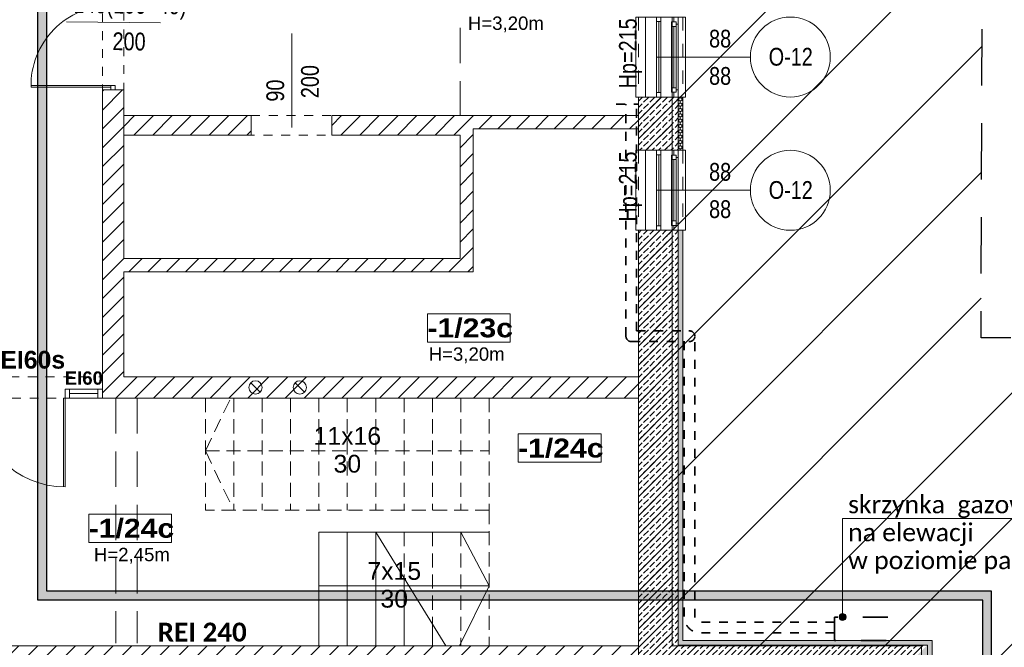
# Model space of a CAD drawing. Header units: millimetres. Extents: x -44596 to 32114, y 34976 to 82978.
# Tile 51 of 63: x 28944 to 30054, y 55819 to 56526. Entities that reach past the tile are written whole.
import ezdxf

# ---------------------------------------------------------------- set-up
doc = ezdxf.new("R2010")
doc.units = ezdxf.units.MM
doc.header["$MEASUREMENT"] = 0
for name, pattern in [('1 LINIA PRZERYWANA', [30, 15, -15]), ('ACAD_ISO02W100', [60, 40, -20]), ('ArcadiaLine4068362267', [23.8125, 15.875, -7.9375]), ('Dashed', [56.444445, 28.222222, -28.222222]), ('Dashed-002', [20, 10, -10]), ('Long Dashed', [105.83333, 63.499999, -42.333331])]:
    doc.linetypes.add(name, pattern=pattern)
for name, color, linetype in [('410-Fundamenty', 7, 'Continuous'), ('500-opisy p.poż', 7, 'Continuous'), ('__PROJEKTOWANE', 7, 'Continuous'), ('__PROJEKTOWANE_WYPOSAŻENIE', 7, 'Continuous'), ('MF-NR', 7, 'Continuous'), ('MF_AREA_BLOCK', 7, 'Continuous'), ('MF_KRESKOWANIE', 7, 'Continuous'), ('MF_NR', 7, 'Continuous'), ('MF_OKNA', 7, 'Continuous'), ('MF_OKNA opisy', 7, 'Continuous'), ('MF_OPISY', 7, 'Continuous'), ('MF_przerywana', 7, 'Continuous'), ('MF_SCIANY_KONSTR', 7, 'Continuous'), ('MF_SCIANY_KONSTR istn.', 7, 'Continuous'), ('MF_WIDOK', 7, 'Continuous')]:
    doc.layers.add(name, color=color, linetype=linetype)
doc.styles.add('GENERATED_STYLE_2', font='txt')
doc.styles.add('GENERATED_STYLE_5', font='txt')
doc.styles.add('GENERATED_STYLE_6', font='txt')
doc.styles.add('GENERATED_STYLE_7', font='txt')
doc.styles.add('GENERATED_STYLE_8', font='txt')
pattern_1 = [(45, (5608535.791, 4486378.817), (-10.606601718, 10.606601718), [])]
pattern_2 = [(90, (5608535.7913, 4486378.8167), (-3.4641016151, 0), [2, -4]), (90, (5608534.0592, 4486381.8167), (-3.4641016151, 0), [2, -4]), (150, (5608535.7913, 4486380.8167), (1.7320508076, 3), [2, -4]), (150, (5608532.3272, 4486380.8167), (1.7320508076, 3), [2, -4]), (210, (5608535.7913, 4486378.8167), (-1.7320508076, 3), [2, -4]), (210, (5608532.3272, 4486378.8167), (-1.7320508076, 3), [2, -4])]
pattern_3 = [(45, (5608535.791, 4486378.817), (-7.071067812, 7.071067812), [7.5, -2.5]), (45, (5608535.791, 4486385.888), (-7.071067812, 7.071067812), [7.5, -2.5])]

# ---------------------------------------------------------------- blocks, each defined once
blk = doc.blocks.new('Okno 21')
at = {"layer": '410-Fundamenty', "color": 5, "linetype": 'Continuous', "lineweight": 13}
for p, q in [((-45, 40), (-45, 43)), ((-45, 43), (45, 43)), ((45, 43), (45, 40)), ((-45, 0), (-39.5, 0)), ((-39.5, 2.5), (-34.5, 2.5)), ((-39.5, -2.5), (-39.5, 2.5)), ((-39.5, 0), (-39.5, -2.5)), ((-34.5, 2.5), (34.5, 2.5)), ((-34.5, 2.5), (-34.5, -2.5)), ((-34.5, 2.5), (34.5, 2.5)), ((-34.5, 0), (34.5, 0)), ((34.5, -2.5), (34.5, 2.5)), ((34.5, 2.5), (39.5, 2.5)), ((39.5, 2.5), (39.5, -2.5)), ((39.5, -2.5), (39.5, 0)), ((39.5, 0), (45, 0)), ((-37, -5), (-45, -5)), ((-45, -10), (-45, -13)), ((-39.5, -2.5), (-37, -2.5)), ((-34.5, -2.5), (-39.5, -2.5)), ((-37, -2.5), (-37, -5)), ((37, -5), (-37, -5)), ((34.5, -2.5), (-34.5, -2.5)), ((39.5, -2.5), (34.5, -2.5)), ((37, -5), (37, -2.5)), ((37, -2.5), (39.5, -2.5)), ((45, -5), (37, -5)), ((45, -13), (45, -10)), ((-45, -13), (45, -13))]:
    blk.add_line(p, q, dxfattribs=at)
at = {"layer": '410-Fundamenty', "color": 5, "linetype": '1 LINIA PRZERYWANA', "lineweight": 13}
for p, q in [((-45, 40), (45, 40)), ((-45, -10), (45, -10))]:
    blk.add_line(p, q, dxfattribs=at)
at = {"layer": '410-Fundamenty', "color": 7, "linetype": 'Continuous', "lineweight": 13}
for p, q in [((-45, 15), (-45, 40)), ((45, 15), (45, 40)), ((-45, 10), (-45, 15)), ((45, 10), (45, 15)), ((-45, 0), (-45, 10)), ((-45, -5), (-45, 0)), ((-45, -5), (-45, 0)), ((45, 0), (45, 10)), ((45, -5), (45, 0)), ((45, -5), (45, 0)), ((-45, -10), (-45, -5)), ((45, -10), (45, -5))]:
    blk.add_line(p, q, dxfattribs=at)

msp = doc.modelspace()

# ---------------------------------------------------------------- hatches: boundary and pattern name
at = {"layer": '410-Fundamenty', "linetype": 'Continuous', "lineweight": 0}
h = msp.add_hatch(dxfattribs=at)
h.set_pattern_fill('beton', color=251, style=0, pattern_type=2)
h.set_pattern_definition(pattern_3)
h.paths.add_polyline_path([(29641.2, 56378.5), (29666.2, 56378.5), (29666.2, 56438.5), (29641.2, 56438.5)])
h = msp.add_hatch(dxfattribs=at)
h.set_pattern_fill('beton', color=251, style=0, pattern_type=2)
h.set_pattern_definition(pattern_3)
h.paths.add_polyline_path([(29671.2, 56438.5), (29666.2, 56438.5), (29666.2, 56378.5), (29671.2, 56378.5)])
h = msp.add_hatch(dxfattribs=at)
h.set_pattern_fill('beton', color=251, style=0, pattern_type=2)
h.set_pattern_definition(pattern_3)
h.paths.add_polyline_path([(29686.2, 56438.5), (29671.2, 56438.5), (29671.2, 56378.5), (29686.2, 56378.5)])
h = msp.add_hatch(dxfattribs=at)
h.set_pattern_fill('Styropian', color=251, style=0, pattern_type=2)
h.set_pattern_definition(pattern_2)
h.paths.add_polyline_path([(29686.2, 56378.5), (29691.2, 56378.5), (29691.2, 56438.5), (29686.2, 56438.5)])
h = msp.add_hatch(dxfattribs=at)
h.set_pattern_fill('beton', color=251, style=0, pattern_type=2)
h.set_pattern_definition(pattern_3)
h.paths.add_polyline_path([(29641.2, 55776.5), (29666.2, 55801.5), (29666.2, 56288.5), (29641.2, 56288.5)])
h = msp.add_hatch(dxfattribs=at)
h.set_pattern_fill('beton', color=251, style=0, pattern_type=2)
h.set_pattern_definition(pattern_3)
h.paths.add_polyline_path([(29666.2, 56288.5), (29666.2, 55801.5), (29671.2, 55806.5), (29671.2, 56288.5)])
h = msp.add_hatch(dxfattribs=at)
h.set_pattern_fill('beton', color=251, style=0, pattern_type=2)
h.set_pattern_definition(pattern_3)
h.paths.add_polyline_path([(29671.2, 56288.5), (29671.2, 55806.5), (29686.2, 55821.5), (29686.2, 56288.5)])
h = msp.add_hatch(dxfattribs=at)
h.set_pattern_fill('Styropian', color=251, style=0, pattern_type=2)
h.set_pattern_definition(pattern_2)
h.paths.add_polyline_path([(29686.2, 56288.5), (29686.2, 55821.5), (29691.2, 55826.5), (29691.2, 56288.5)])
h = msp.add_hatch(dxfattribs=at)
h.set_pattern_fill('beton', color=251, style=0, pattern_type=2)
h.set_pattern_definition(pattern_3)
h.paths.add_polyline_path([(29967.2, 55821.5), (29686.2, 55821.5), (29671.2, 55806.5), (29952.2, 55806.5)])
h = msp.add_hatch(dxfattribs=at)
h.set_pattern_fill('Styropian', color=251, style=0, pattern_type=2)
h.set_pattern_definition(pattern_2)
h.paths.add_polyline_path([(29972.2, 55826.5), (29691.2, 55826.5), (29686.2, 55821.5), (29967.2, 55821.5)])
h = msp.add_hatch(dxfattribs=at)
h.set_pattern_fill('beton', color=251, style=0, pattern_type=2)
h.set_pattern_definition(pattern_3)
h.paths.add_polyline_path([(29967.2, 54600.5), (29967.2, 55821.5), (29952.2, 55806.5), (29952.2, 54615.5)])
h = msp.add_hatch(dxfattribs=at)
h.set_pattern_fill('Styropian', color=251, style=0, pattern_type=2)
h.set_pattern_definition(pattern_2)
h.paths.add_polyline_path([(29972.2, 54595.5), (29972.2, 55826.5), (29967.2, 55821.5), (29967.2, 54600.5)])
at = {"layer": '__PROJEKTOWANE', "linetype": 'Continuous', "lineweight": 13}
h = msp.add_hatch(dxfattribs=at)
h.set_pattern_fill('Bloczki_ceramiczne_kopia_43', color=251, style=0, pattern_type=2)
h.set_pattern_definition([(45, (5608535.79, 4486378.82), (-70.7106781, 70.7106781), [])])
h.paths.add_polyline_path([(29650.2, 54617.5), (29950.2, 54617.5), (29950.2, 55810.5), (29669.2, 55810.5), (29669.2, 56706.5), (30029.3, 56706.5), (30027.4, 56167.5), (30307.2, 56167.5), (30307.2, 54260.5), (30007.2, 54260.5), (30007.2, 53759.5), (28068.2, 53759.5), (28068.2, 54560.5), (27769.2, 54560.5), (27768.2, 55446.7), (26382.4, 55446.6), (26382.4, 55792.5), (28125.2, 55792.5), (28125.2, 54917.5), (28425.2, 54917.5), (28425.2, 54116.5), (29650.2, 54116.5)])
at = {"layer": '__PROJEKTOWANE', "linetype": 'Continuous', "lineweight": 25}
h = msp.add_hatch(color=230, dxfattribs=at)
h.paths.add_polyline_path([(27850.2, 56618.9), (27850.2, 54825.6), (28326.7, 54825.6), (28326.7, 54038.8), (28757.7, 54038.8), (28757.7, 53475.2), (29407, 53475.2), (29407, 54038.8), (29747.1, 54038.8), (29747.1, 54541), (30039.3, 54541), (30039.3, 55882.1), (28974.4, 55882.1), (28974.4, 56618.9)])
h.paths.add_polyline_path([(28767.7, 53485.2), (28767.7, 54048.8), (28336.7, 54048.8), (28336.7, 54835.6), (27860.2, 54835.6), (27860.2, 56608.9), (28964.4, 56608.9), (28964.4, 55872.1), (30029.3, 55872.1), (30029.3, 54551), (29737.1, 54551), (29737.1, 54048.8), (29397, 54048.8), (29397, 53485.2)], flags=16)
at = {"layer": '__PROJEKTOWANE', "linetype": 'Continuous', "lineweight": 13}
msp.add_hatch(color=251, dxfattribs=at).paths.add_polyline_path([(29867.4, 55853), (29867.7, 55851.5), (29868.6, 55850.2), (29869.9, 55849.3), (29871.4, 55849), (29872.9, 55849.3), (29874.2, 55850.2), (29875.1, 55851.5), (29875.4, 55853), (29875.1, 55854.5), (29874.2, 55855.8), (29872.9, 55856.7), (29871.4, 55857), (29869.9, 55856.7), (29868.6, 55855.8), (29867.7, 55854.5)])
at = {"layer": 'MF_KRESKOWANIE', "linetype": 'Continuous', "lineweight": 13}
h = msp.add_hatch(dxfattribs=at)
h.set_pattern_fill('bloczki_ceramiczne', color=251, style=0, pattern_type=2)
h.set_pattern_definition(pattern_1)
h.paths.add_polyline_path([(29641.2, 56099.5), (29641.2, 56123.5), (29338.2, 56123.5), (29061.2, 56123.5), (29061.2, 56241.5), (29455.2, 56241.5), (29455.2, 56402.5), (29641.2, 56402.5), (29641.2, 56417.5), (29440.2, 56417.5), (29295.7, 56417.5), (29295.7, 56395.5), (29440.2, 56395.5), (29440.2, 56256.5), (29061.2, 56256.5), (29061.2, 56446.5), (29037.2, 56446.5), (29037.2, 56099.5)])
h = msp.add_hatch(dxfattribs=at)
h.set_pattern_fill('bloczki_ceramiczne', color=251, style=0, pattern_type=2)
h.set_pattern_definition(pattern_1)
h.paths.add_polyline_path([(29641.2, 56438.5), (29641.2, 56378.5), (29679.2, 56378.5), (29679.2, 56438.5)])
h = msp.add_hatch(dxfattribs=at)
h.set_pattern_fill('bloczki_ceramiczne', color=251, style=0, pattern_type=2)
h.set_pattern_definition(pattern_1)
h.paths.add_polyline_path([(29061.2, 56417.5), (29061.2, 56395.5), (29204.7, 56395.5), (29204.7, 56417.5)])
h = msp.add_hatch(dxfattribs=at)
h.set_pattern_fill('bloczki_ceramiczne', color=251, style=0, pattern_type=2)
h.set_pattern_definition(pattern_1)
h.paths.add_polyline_path([(29679.2, 56123.5), (29679.2, 56288.5), (29641.2, 56288.5), (29641.2, 56123.5), (29641.2, 55843.5), (29641.2, 55820.5), (29679.2, 55820.5), (29679.2, 55843.5), (29679.2, 56083.5)])
h = msp.add_hatch(dxfattribs=at)
h.set_pattern_fill('bloczki_ceramiczne', color=251, style=0, pattern_type=2)
h.set_pattern_definition(pattern_1)
h.paths.add_polyline_path([(28115.2, 54907.5), (28415.2, 54907.5), (28415.2, 54896.5), (28415.2, 54735.5), (28415.2, 54106.5), (28483.2, 54106.5), (28791.2, 54106.5), (28791.2, 53966.5), (28833.2, 53966.5), (29119.9, 53966.5), (29119.9, 53894.5), (29119.9, 53558.5), (29284.9, 53558.5), (29284.9, 53894.5), (29284.9, 53966.5), (29284.9, 54106.5), (29660.2, 54106.5), (29660.2, 54607.5), (29960.2, 54607.5), (29960.2, 54660.5), (29960.2, 55820.5), (29641.2, 55820.5), (28865.2, 55820.5), (28865.2, 55776.5), (28936.2, 55776.5), (28936.2, 55556.5), (28869.2, 55556.5), (28871.2, 55556.5), (28871.2, 55514.5), (29079.2, 55514.5), (29079.2, 55556.5), (28978.2, 55556.5), (28978.2, 55776.5), (29316.2, 55776.5), (29316.2, 55556.5), (29171.2, 55556.5), (29171.2, 55514.5), (29358.2, 55514.5), (29358.2, 55776.5), (29622.2, 55776.5), (29922.2, 55776.5), (29922.2, 55234.5), (29622.2, 55234.5), (29358.2, 55234.5), (29358.2, 55422.5), (29316.2, 55422.5), (29316.2, 55393.5), (29316.2, 55026.5), (29358.2, 55026.5), (29358.2, 55192.5), (29922.2, 55192.5), (29922.2, 54645.5), (29658.2, 54645.5), (29658.2, 54735.5), (29658.2, 54747.5), (29358.2, 54747.5), (29358.2, 54934.5), (29316.2, 54934.5), (29316.2, 54747.5), (29316.2, 54705.5), (29622.2, 54705.5), (29622.2, 54144.5), (29220.2, 54144.5), (29220.2, 54705.5), (29224.2, 54705.5), (29224.2, 54747.5), (29126.2, 54747.5), (29126.2, 54705.5), (29178.2, 54705.5), (29178.2, 54290.5), (29153.2, 54290.5), (29168.2, 54248.5), (29178.2, 54248.5), (29178.2, 54144.5), (28998.2, 54144.5), (28998.2, 54147.5), (28956.2, 54147.5), (28956.2, 54144.5), (28943.2, 54144.5), (28943.2, 54106.5), (29246.9, 54106.5), (29246.9, 54008.5), (29246.9, 53894.5), (29246.5, 53894.5), (29246.5, 53600.5), (29161.9, 53600.5), (29161.9, 53894.5), (29161.9, 53983.5), (29136.9, 54008.5), (28833.2, 54008.5), (28833.2, 54106.5), (28883.2, 54106.5), (28883.2, 54144.5), (28833.2, 54144.5), (28833.2, 54159.5), (28791.2, 54159.5), (28791.2, 54144.5), (28453.2, 54144.5), (28453.2, 54705.5), (28593.2, 54705.5), (28593.2, 54747.5), (28453.2, 54747.5), (28453.2, 54907.5), (28717.2, 54907.5), (28717.2, 54871.5), (28759.2, 54871.5), (28759.2, 55099.5), (28717.2, 55099.5), (28717.2, 54945.5), (28463.2, 54945.5), (28153.2, 54945.5), (28153.2, 55790.1), (28615.7, 55790.4), (28615.9, 55820.5), (28153.2, 55820.5), (28129.2, 55782.5), (28115.2, 55782.5), (28115.2, 54945.5)])

# ---------------------------------------------------------------- linework, layer by layer
at = {"layer": '410-Fundamenty', "color": 251, "linetype": 'Continuous', "lineweight": 13}
for p, q in [((29666.2, 56438.5), (29641.2, 56438.5)), ((29671.2, 56438.5), (29666.2, 56438.5)), ((29681.2, 56438.5), (29671.2, 56438.5)), ((29686.2, 56438.5), (29681.2, 56438.5)), ((29686.2, 56378.5), (29686.2, 56438.5)), ((29691.2, 56438.5), (29686.2, 56438.5)), ((29666.2, 56378.5), (29641.2, 56378.5)), ((29671.2, 56378.5), (29666.2, 56378.5)), ((29681.2, 56378.5), (29671.2, 56378.5)), ((29686.2, 56378.5), (29681.2, 56378.5)), ((29691.2, 56378.5), (29686.2, 56378.5)), ((29666.2, 56288.5), (29641.2, 56288.5)), ((29671.2, 56288.5), (29666.2, 56288.5)), ((29681.2, 56288.5), (29671.2, 56288.5)), ((29686.2, 56288.5), (29681.2, 56288.5)), ((29686.2, 55821.5), (29686.2, 56288.5)), ((29691.2, 56288.5), (29686.2, 56288.5)), ((29967.2, 55821.5), (29686.2, 55821.5)), ((29967.2, 54600.5), (29967.2, 55821.5))]:
    msp.add_line(p, q, dxfattribs=at)
at = {"layer": '410-Fundamenty', "color": 251, "linetype": 'Continuous', "lineweight": 13, "flags": 128}
for points in [[(29641.2, 56438.5), (29641.2, 56378.5)], [(29691.2, 56378.5), (29691.2, 56438.5)], [(29641.2, 56288.5), (29641.2, 55776.5)], [(29691.2, 55826.5), (29691.2, 56288.5)], [(29972.2, 55826.5), (29691.2, 55826.5)], [(29972.2, 54595.5), (29972.2, 55826.5)]]:
    msp.add_lwpolyline(points, dxfattribs=at)
at = {"layer": '__PROJEKTOWANE', "color": 251, "linetype": 'Continuous', "lineweight": 13}
for p, q in [((29871.4, 55964.1), (29871.4, 55857)), ((30126.1, 55964.1), (29871.4, 55964.1))]:
    msp.add_line(p, q, dxfattribs=at)
at = {"layer": '__PROJEKTOWANE', "color": 251, "linetype": 'Long Dashed', "lineweight": 25, "flags": 128}
msp.add_lwpolyline([(27766.3, 55446.6), (27769.3, 54560.5), (28068.2, 54560.5), (28068.2, 53759.5), (30007.2, 53759.5), (30007.2, 54260.5), (30307.2, 54260.5), (30307.2, 56167.5), (30027.4, 56167.5), (30029.2, 56678.3)], dxfattribs=at)
at = {"layer": '__PROJEKTOWANE', "color": 230, "linetype": 'Continuous', "lineweight": 25, "flags": 128}
for points in [[(28757.7, 53475.2), (29407, 53475.2), (29407, 54038.8), (29747.1, 54038.8), (29747.1, 54541), (30039.3, 54541), (30039.3, 55882.1), (28974.4, 55882.1), (28974.4, 56618.9), (27850.2, 56618.9), (27850.2, 54825.6), (28326.7, 54825.6), (28326.7, 54038.8), (28757.7, 54038.8)], [(28767.7, 53485.2), (29397, 53485.2), (29397, 54048.8), (29737.1, 54048.8), (29737.1, 54551), (30029.3, 54551), (30029.3, 55872.1), (28964.4, 55872.1), (28964.4, 56608.9), (27860.2, 56608.9), (27860.2, 54835.6), (28336.7, 54835.6), (28336.7, 54048.8), (28767.7, 54048.8)]]:
    msp.add_lwpolyline(points, close=True, dxfattribs=at)
at = {"layer": '__PROJEKTOWANE', "color": 251, "linetype": 'Continuous', "lineweight": 13}
msp.add_circle((29871.4, 55853), 4, dxfattribs=at)
at = {"layer": '__PROJEKTOWANE_WYPOSAŻENIE', "color": 251, "linetype": 'Dashed-002', "lineweight": 35, "flags": 128}
for points in [[(29616.2, 56430.6), (29641.2, 56430.6)], [(29627.2, 56169.2), (29627.2, 56430.6)], [(29639.2, 56175.2), (29639.2, 56430.6)], [(29639.2, 56175.2), (29699, 56175.2)], [(29633.2, 56163.2), (29693, 56163.2)]]:
    msp.add_lwpolyline(points, dxfattribs=at)
for points in [[(29705, 56169.5, 0.942505), (29693, 56169.5)], [(29627.2, 56169.2, 0.396985), (29632.8, 56163.2)], [(29862.2, 55835.1), (29710.5, 55835.1, -0.39971), (29693, 55852.5), (29693, 56169.5)], [(29705, 56168.9, -0.942505), (29693, 56168.9)], [(29862.2, 55847.1), (29710.6, 55847.1, -0.388994), (29705, 55852.7), (29705, 56169.5)]]:
    msp.add_lwpolyline(points, format="xyb", dxfattribs=at)
at = {"layer": '__PROJEKTOWANE_WYPOSAŻENIE', "color": 251, "linetype": 'Dashed', "lineweight": 35, "flags": 128}
msp.add_lwpolyline([(29862.2, 55853), (29862.2, 55826.5), (29922.2, 55826.5), (29922.2, 55853)], close=True, dxfattribs=at)
at = {"layer": 'MF-NR', "color": 251, "linetype": 'Continuous', "lineweight": 13}
for p, q in [((29403.6, 56194.4), (29496.9, 56194.4)), ((29403.6, 56162.5), (29403.6, 56194.4)), ((29496.9, 56194.4), (29496.9, 56162.5)), ((29505.7, 56059.1), (29599.1, 56059.1)), ((29505.7, 56027.2), (29505.7, 56059.1)), ((29599.1, 56059.1), (29599.1, 56027.2)), ((29021.8, 55968.8), (29115.1, 55968.8)), ((29021.8, 55936.9), (29021.8, 55968.8)), ((29115.1, 55968.8), (29115.1, 55936.9))]:
    msp.add_line(p, q, dxfattribs=at)
at = {"layer": 'MF-NR', "color": 251, "linetype": 'Continuous', "lineweight": 13, "flags": 128}
for points in [[(29496.9, 56162.5), (29403.6, 56162.5)], [(29599.1, 56027.2), (29505.7, 56027.2)], [(29115.1, 55936.9), (29021.8, 55936.9)]]:
    msp.add_lwpolyline(points, dxfattribs=at)
at = {"layer": 'MF_AREA_BLOCK', "color": 251, "linetype": 'Continuous', "lineweight": 13}
for p, q in [((29204.4, 56116.8), (29215, 56106.2)), ((29254.4, 56116.8), (29265, 56106.2)), ((29473.2, 55948.5), (29281.2, 55948.5)), ((29281.2, 55948.5), (29281.2, 55820.5)), ((29313.2, 55948.5), (29313.2, 55820.5)), ((29345.2, 55948.5), (29345.2, 55820.5)), ((29345.2, 55948.5), (29424.2, 55820.5)), ((29473.2, 55888), (29441.2, 55948.5)), ((29377.2, 55896.6), (29377.2, 55820.5)), ((29281.2, 55888), (29473.2, 55888)), ((29473.2, 55888), (29439.7, 55820.5)), ((29409.2, 55844.8), (29409.2, 55820.5))]:
    msp.add_line(p, q, dxfattribs=at)
at = {"layer": 'MF_AREA_BLOCK', "color": 251, "linetype": 'ArcadiaLine4068362267', "lineweight": 13}
for p, q in [((29153.2, 56099.5), (29153.2, 55973.5)), ((29153.2, 56040), (29181.8, 56099.5)), ((29185.2, 56099.5), (29185.2, 55973.5)), ((29217.2, 56099.5), (29217.2, 55973.5)), ((29249.2, 56099.5), (29249.2, 55973.5)), ((29281.2, 56099.5), (29281.2, 55973.5)), ((29313.2, 56099.5), (29313.2, 55973.5)), ((29345.2, 56099.5), (29345.2, 55973.5)), ((29377.2, 56099.5), (29377.2, 55973.5)), ((29409.2, 56099.5), (29409.2, 55973.5)), ((29441.2, 56099.5), (29441.2, 55973.5)), ((29473.2, 56099.5), (29473.2, 55973.5)), ((29153.2, 56040), (29473.2, 56040)), ((29153.2, 56040), (29183.2, 55977.5)), ((29473.2, 55973.5), (29153.2, 55973.5)), ((29473.2, 55973.5), (29473.2, 55820.5)), ((29377.2, 55948.5), (29377.2, 55820.5)), ((29409.2, 55948.5), (29409.2, 55820.5)), ((29441.2, 55948.5), (29441.2, 55820.5))]:
    msp.add_line(p, q, dxfattribs=at)
at = {"layer": 'MF_AREA_BLOCK', "color": 251, "linetype": 'Continuous', "lineweight": 13}
for centre in [(29209.7, 56111.5), (29259.7, 56111.5)]:
    msp.add_circle(centre, 7.5, dxfattribs=at)
at = {"layer": 'MF_OKNA', "color": 251, "linetype": 'Continuous', "lineweight": 13}
for p, q in [((29649.2, 56528.5), (29649.2, 56438.5)), ((29661.7, 56528.5), (29661.7, 56523.5)), ((29666.7, 56523.5), (29666.7, 56528.5)), ((29679.2, 56528.5), (29679.2, 56438.5)), ((29102.6, 56521.9), (28996.8, 56523.3)), ((29661.7, 56523.5), (29666.7, 56523.5)), ((29661.7, 56523.5), (29661.7, 56443.5)), ((29664.2, 56443.5), (29664.2, 56523.5)), ((29666.7, 56523.5), (29666.7, 56443.5)), ((29250.7, 56510), (29250.7, 56404.2)), ((29046.7, 56451.5), (28956.7, 56451.5)), ((29046.7, 56449.5), (28956.7, 56449.5)), ((29051.7, 56451.5), (29046.7, 56451.5)), ((29046.7, 56451.5), (29046.7, 56446.5)), ((29051.7, 56446.5), (29051.7, 56451.5)), ((29049.2, 56446.5), (29051.7, 56446.5)), ((29661.7, 56438.5), (29661.7, 56443.5)), ((29661.7, 56443.5), (29666.7, 56443.5)), ((29664.2, 56438.5), (29661.7, 56438.5)), ((29666.7, 56438.5), (29661.7, 56438.5)), ((29666.7, 56443.5), (29666.7, 56438.5)), ((29649.2, 56378.5), (29649.2, 56288.5)), ((29664.2, 56378.5), (29661.7, 56378.5)), ((29661.7, 56378.5), (29661.7, 56373.5)), ((29666.7, 56378.5), (29661.7, 56378.5)), ((29661.7, 56373.5), (29666.7, 56373.5)), ((29661.7, 56373.5), (29661.7, 56293.5)), ((29664.2, 56293.5), (29664.2, 56373.5)), ((29666.7, 56373.5), (29666.7, 56378.5)), ((29666.7, 56373.5), (29666.7, 56293.5)), ((29679.2, 56378.5), (29679.2, 56288.5)), ((29661.7, 56288.5), (29661.7, 56293.5)), ((29661.7, 56293.5), (29666.7, 56293.5)), ((29664.2, 56288.5), (29661.7, 56288.5)), ((29666.7, 56288.5), (29661.7, 56288.5)), ((29666.7, 56293.5), (29666.7, 56288.5)), ((29000.2, 56109.5), (28995.2, 56109.5)), ((28995.2, 56099.5), (28995.2, 56109.5)), ((29000.2, 56099.5), (29000.2, 56109.5)), ((29032.2, 56099.5), (29032.2, 56109.5)), ((28993.2, 56099.5), (28993.2, 55999.5)), ((28995.2, 56099.5), (28993.2, 56099.5)), ((28995.2, 56099.5), (28995.2, 55999.5)), ((28995.2, 56099.5), (29000.2, 56099.5)), ((29000.2, 56104.5), (29032.2, 56104.5))]:
    msp.add_line(p, q, dxfattribs=at)
at = {"layer": 'MF_OKNA', "color": 251, "linetype": 'Continuous', "lineweight": 13, "flags": 128}
msp.add_lwpolyline([(29037.2, 56099.5), (29037.2, 56109.5), (29000.2, 56109.5), (29000.2, 56099.5)], close=True, dxfattribs=at)
at = {"layer": 'MF_OKNA', "color": 251, "linetype": 'Continuous', "lineweight": 13}
for centre, radius, start, end in [((29046.7, 56451.5), 90, 90, 181.2733), ((28995.2, 56099.5), 100, 180, 270)]:
    msp.add_arc(centre, radius, start, end, dxfattribs=at)
at = {"layer": 'MF_OKNA opisy', "color": 251, "linetype": 'Continuous', "lineweight": 13}
for p, q in [((29661.7, 56483.5), (29767.5, 56483.5)), ((29661.7, 56333.5), (29767.5, 56333.5))]:
    msp.add_line(p, q, dxfattribs=at)
for centre in [(29812.5, 56483.5), (29812.5, 56333.5)]:
    msp.add_circle(centre, 45, dxfattribs=at)
at = {"layer": 'MF_przerywana', "color": 251, "linetype": 'ACAD_ISO02W100', "lineweight": 13}
for p, q in [((29440.2, 56696.5), (29440.2, 56417.5)), ((29052.2, 56099.5), (29052.2, 55823.5)), ((29076.2, 56099.5), (29076.2, 55823.5))]:
    msp.add_line(p, q, dxfattribs=at)
at = {"layer": 'MF_przerywana', "color": 251, "linetype": 'Dashed-002', "lineweight": 13, "flags": 128}
for points in [[(29061.2, 56446.5), (29037.2, 56446.5), (29037.2, 56596.5), (29061.2, 56596.5)], [(29204.7, 56417.5), (29295.7, 56417.5), (29295.7, 56395.5), (29204.7, 56395.5)]]:
    msp.add_lwpolyline(points, close=True, dxfattribs=at)
at = {"layer": 'MF_SCIANY_KONSTR', "color": 251, "linetype": 'Continuous', "lineweight": 13}
for p, q in [((29037.2, 56099.5), (29037.2, 56446.5)), ((29037.2, 56446.5), (29061.2, 56446.5)), ((29061.2, 56256.5), (29061.2, 56446.5)), ((29641.2, 56378.5), (29641.2, 56438.5)), ((29641.2, 56438.5), (29641.2, 56378.5)), ((29641.2, 56438.5), (29679.2, 56438.5)), ((29679.2, 56378.5), (29679.2, 56438.5)), ((29679.2, 56438.5), (29679.2, 56378.5)), ((29204.7, 56417.5), (29061.2, 56417.5)), ((29204.7, 56395.5), (29204.7, 56417.5)), ((29440.2, 56417.5), (29295.7, 56417.5)), ((29295.7, 56395.5), (29295.7, 56417.5)), ((29641.2, 56417.5), (29440.2, 56417.5)), ((29539.7, 56417.5), (29641.2, 56417.5)), ((29204.7, 56395.5), (29061.2, 56395.5)), ((29440.2, 56395.5), (29295.7, 56395.5)), ((29440.2, 56395.5), (29440.2, 56256.5)), ((29455.2, 56402.5), (29641.2, 56402.5)), ((29455.2, 56241.5), (29455.2, 56402.5)), ((29641.2, 56378.5), (29679.2, 56378.5)), ((29641.2, 56123.5), (29641.2, 56288.5)), ((29641.2, 56288.5), (29641.2, 56123.5)), ((29641.2, 56288.5), (29679.2, 56288.5)), ((29679.2, 56288.5), (29679.2, 56123.5)), ((29679.2, 56243.5), (29679.2, 56273.5)), ((29061.2, 56256.5), (29440.2, 56256.5)), ((29061.2, 56123.5), (29061.2, 56241.5)), ((29061.2, 56123.5), (29061.2, 56241.5)), ((29061.2, 56241.5), (29455.2, 56241.5)), ((29338.2, 56123.5), (29061.2, 56123.5)), ((29338.2, 56123.5), (29641.2, 56123.5)), ((29679.2, 56083.5), (29679.2, 56123.5)), ((29679.2, 56113.5), (29679.2, 55843.5)), ((29037.2, 56099.5), (29641.2, 56099.5)), ((29641.2, 56099.5), (29641.2, 56083.5)), ((29641.2, 56099.5), (29641.2, 55843.5)), ((29641.2, 55820.5), (29641.2, 55843.5)), ((29679.2, 55843.5), (29679.2, 55820.5)), ((28865.2, 55820.5), (29641.2, 55820.5)), ((29622.2, 55820.5), (29641.2, 55820.5)), ((29679.2, 55820.5), (29960.2, 55820.5)), ((29960.2, 54660.5), (29960.2, 55820.5))]:
    msp.add_line(p, q, dxfattribs=at)
at = {"layer": 'MF_SCIANY_KONSTR istn.', "color": 251, "linetype": 'Dashed-002', "lineweight": 13, "flags": 128}
msp.add_lwpolyline([(28753.2, 56123.5), (29037.2, 56123.5), (29037.2, 56099.5), (28753.2, 56099.5)], close=True, dxfattribs=at)
at = {"layer": 'MF_WIDOK', "color": 251, "linetype": 'Continuous', "lineweight": 15, "flags": 128}
msp.add_lwpolyline([(29403.6, 56194.4), (29496.9, 56194.4), (29496.9, 56162.5), (29403.6, 56162.5)], close=True, dxfattribs=at)

# ---------------------------------------------------------------- block references
at = {"layer": '410-Fundamenty', "color": 251, "linetype": 'Continuous', "lineweight": 13, "xscale": -1, "zscale": 100, "rotation": 89.99999999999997}
for p in [(29681.2, 56483.5), (29681.2, 56333.5)]:
    msp.add_blockref('Okno 21', p, dxfattribs=at)

# ---------------------------------------------------------------- texts
at = {"layer": '500-opisy p.poż', "color": 251, "linetype": 'Continuous', "lineweight": 13, "insert": (28958.7, 56152.7), "char_height": 20, "attachment_point": 2, "style": 'GENERATED_STYLE_5'}
msp.add_mtext('\\A1;{\\pqc;\\fArial|b1|i0|c238|p38;EI60s}', dxfattribs=at)
at = {"layer": '__PROJEKTOWANE', "color": 251, "linetype": 'Continuous', "lineweight": 13, "insert": (29877.6, 55901.9), "char_height": 20, "attachment_point": 7, "line_spacing_factor": 0.943192, "style": 'GENERATED_STYLE_7'}
msp.add_mtext('\\A1;{\\pql;\\fCalibri Light|b0|i0|c238|p34;skrzynka  gazowa\\P\\pql;\\fCalibri Light|b0|i0|c238|p34;na elewacji \\P\\pql;\\fCalibri Light|b0|i0|c238|p34;w poziomie parteru }', dxfattribs=at)
at = {"layer": '__PROJEKTOWANE', "color": 251, "linetype": 'Continuous', "lineweight": 13, "insert": (29099.4, 55825.2), "char_height": 21.262, "attachment_point": 7, "style": 'GENERATED_STYLE_8'}
msp.add_mtext('\\A1;{\\pql;\\fCalibri Light|b1|i0|c238|p34;REI 240}', dxfattribs=at)
at = {"layer": 'MF_NR', "color": 251, "linetype": 'Continuous', "lineweight": 13, "char_height": 21.262, "attachment_point": 7, "style": 'GENERATED_STYLE_6'}
for s, insert in [('\\A1;{\\pql;\\fArial Black|b0|i0|c238|p38;-1/23c}', (29403.5, 56167.3)), ('\\A1;{\\pql;\\fArial Black|b0|i0|c238|p38;-1/24c}', (29505.6, 56032)), ('\\A1;{\\pql;\\fArial Black|b0|i0|c238|p38;-1/24c}', (29021.7, 55941.7))]:
    msp.add_mtext(s, dxfattribs=dict(at, insert=insert))
at = {"layer": 'MF_OKNA', "color": 251, "linetype": 'Continuous', "lineweight": 13, "char_height": 20, "attachment_point": 4, "style": 'GENERATED_STYLE_2'}
for s, insert, rotation in [('\\A1;{\\W0.800000x;\\pql;\\fArial|b0|i0|c238|p38;140(100+40)}', (29004.5, 56540.2), 359.2577), ('\\A1;{\\W0.800000x;\\pql;\\fArial|b0|i0|c238|p38;200}', (29048.6, 56501.2), 359.2577), ('\\A1;{\\W0.800000x;\\pql;\\fArial|b0|i0|c238|p38;200}', (29271.2, 56437.2), 90), ('\\A1;{\\W0.800000x;\\pql;\\fArial|b0|i0|c238|p38;90}', (29232.1, 56433.3), 90)]:
    msp.add_mtext(s, dxfattribs=dict(at, insert=insert, rotation=rotation))
at = {"layer": 'MF_OKNA', "color": 251, "linetype": 'Continuous', "lineweight": 13, "insert": (29016.2, 56129.6), "char_height": 15, "attachment_point": 2, "style": 'GENERATED_STYLE_5'}
msp.add_mtext('\\A1;{\\pqc;\\fArial|b1|i0|c238|p38;EI60}', dxfattribs=at)
at = {"layer": 'MF_OKNA opisy', "color": 251, "linetype": 'Continuous', "lineweight": 13, "char_height": 20, "attachment_point": 4, "rotation": 90, "style": 'GENERATED_STYLE_2'}
for insert in [(29632.4, 56448.2), (29632.4, 56298.2)]:
    msp.add_mtext('\\A1;{\\W0.800000x;\\pql;\\fArial|b0|i0|c238|p38;Hp=215}', dxfattribs=dict(at, insert=insert))
at = {"layer": 'MF_OKNA opisy', "color": 251, "linetype": 'Continuous', "lineweight": 13, "char_height": 20, "attachment_point": 4, "style": 'GENERATED_STYLE_2'}
for s, insert in [('\\A1;{\\W0.800000x;\\pql;\\fArial|b0|i0|c238|p38;88}', (29720.9, 56504.1)), ('\\A1;{\\W0.800000x;\\pql;\\fArial|b0|i0|c238|p38;O-12}', (29788.1, 56483.7)), ('\\A1;{\\W0.800000x;\\pql;\\fArial|b0|i0|c238|p38;88}', (29720.9, 56462.1)), ('\\A1;{\\W0.800000x;\\pql;\\fArial|b0|i0|c238|p38;88}', (29720.9, 56354.1)), ('\\A1;{\\W0.800000x;\\pql;\\fArial|b0|i0|c238|p38;O-12}', (29788.1, 56333.7)), ('\\A1;{\\W0.800000x;\\pql;\\fArial|b0|i0|c238|p38;88}', (29720.9, 56312.1))]:
    msp.add_mtext(s, dxfattribs=dict(at, insert=insert))
at = {"layer": 'MF_OPISY', "color": 251, "linetype": 'Continuous', "lineweight": 13, "char_height": 15, "attachment_point": 2, "style": 'GENERATED_STYLE_2'}
for s, insert in [('\\A1;{\\pqc;\\fArial|b0|i0|c238|p38;H=3,20m}', (29491.9, 56529.1)), ('\\A1;{\\pqc;\\fArial|b0|i0|c238|p38;H=3,20m}', (29447.7, 56156.6)), ('\\A1;{\\pqc;\\fArial|b0|i0|c238|p38;H=2,45m}', (29070.4, 55930.9))]:
    msp.add_mtext(s, dxfattribs=dict(at, insert=insert))
at = {"layer": 'MF_OPISY', "color": 251, "linetype": 'Continuous', "lineweight": 13, "char_height": 20, "attachment_point": 2, "line_spacing_factor": 0.938433, "style": 'GENERATED_STYLE_2'}
for s, insert in [('\\A1;{\\pqc;\\fArial|b0|i0|c238|p38;11x16\\P\\pqc;\\fArial|b0|i0|c238|p38;30}', (29313.2, 56066.9)), ('\\A1;{\\pqc;\\fArial|b0|i0|c238|p38;7x15\\P\\pqc;\\fArial|b0|i0|c238|p38;30}', (29366.1, 55914.9))]:
    msp.add_mtext(s, dxfattribs=dict(at, insert=insert))

doc.saveas('drawing.dxf')
